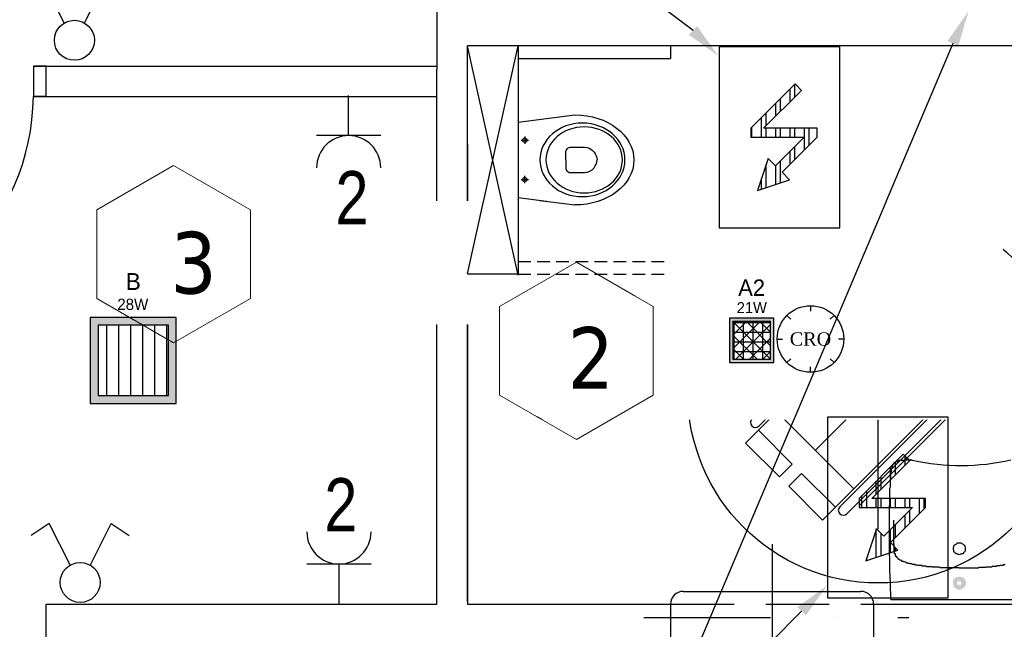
# Model space of a CAD drawing. Header units: millimetres. Extents: x 76855 to 99678, y -15103 to -11972.
# Tile 5 of 28: x 77625 to 78013, y -13855 to -13614. Entities that reach past the tile are written whole.
import ezdxf
from ezdxf.enums import TextEntityAlignment as Align

# ---------------------------------------------------------------- set-up
doc = ezdxf.new("R2010")
doc.units = ezdxf.units.MM
doc.header["$LTSCALE"] = 100
doc.header["$MEASUREMENT"] = 0
for name, pattern in [('DASHDOT', [1, 0.5, -0.25, 0, -0.25]), ('DASHED', [0.75, 0.5, -0.25]), ('DASHED2', [0.375, 0.25, -0.125])]:
    doc.linetypes.add(name, pattern=pattern)
for name, color, linetype in [('! niepełnosprawni', 4, 'Continuous'), ('! stelaże geberity', 1, 'Continuous'), ('! wyposażenie', 4, 'Continuous'), ('! zadaszenie nad aula', 1, 'Continuous'), ('#KIE_Czujka ruchu i obecności', 36, 'Continuous'), ('#KIE_PZ urządzenia', 172, 'Continuous'), ('#KIE_Łącznik IP20', 36, 'Continuous'), ('biały montaż', 1, 'Continuous'), ('E_OPRAWY_LUXIONA', 232, 'Continuous'), ('LL_PODSTAWOWE', 1, 'Continuous'), ('otwór', 1, 'Continuous'), ('Warstwa1', 1, 'Continuous'), ('Warstwa4', 4, 'Continuous'), ('WENTYLACJAPRZER', 1, 'DASHED')]:
    doc.layers.add(name, color=color, linetype=linetype)
doc.layers.add('!OPSY', color=142, linetype='Continuous', lineweight=18)
doc.layers.add('inst_elektryczne', color=232, linetype='Continuous', lineweight=30)
doc.layers.add('#KIE_Opisy techniczne', color=7, linetype='Continuous', true_color=0x3f6732)
doc.styles.add('ARIAL', font='times.ttf', dxfattribs={"width": 0.8, "oblique": 15, "height": 0.2})
doc.styles.add('CDMSTYLE', font='CDMSIMPL', dxfattribs={"width": 0.8, "bigfont": 'CDMBIGPL'})
doc.styles.add('styl4', font='TIMES.TTF', dxfattribs={"height": 100})
pattern_1 = [(90, (0, 0), (-4.7625, 9e-16), []), (90, (1.5875, 1.5875), (-4.7625, 9e-16), [])]

# ---------------------------------------------------------------- blocks, each defined once
blk = doc.blocks.new('ertrTR')
at = {"layer": 'WENTYLACJAPRZER', "linetype": 'ByBlock'}
for p, q in [((9572.41, -1233.63), (9572.41, -1122.06)), ((9548.68, -1162.44), (9571.51, -1139.62)), ((9549.51, -1163.27), (9576.39, -1136.4)), ((9549.51, -1163.27), (9576.39, -1136.4)), ((9579.22, -1139.22), (9552.34, -1166.1)), ((9579.22, -1139.22), (9552.34, -1166.1)), ((9547.64, -1202.62), (9599.74, -1150.52)), ((9566.25, -1158.6), (9572.4, -1152.45)), ((9567.22, -1159.04), (9573.11, -1153.15)), ((9572.4, -1152.45), (9573.11, -1153.15)), ((9562.72, -1157.22), (9520.2, -1199.74)), ((9549.51, -1163.27), (9522.64, -1190.15)), ((9549.51, -1163.27), (9522.64, -1190.15)), ((9548.68, -1162.44), (9525.86, -1185.27)), ((9525.46, -1192.98), (9552.34, -1166.1)), ((9525.46, -1192.98), (9552.34, -1166.1)), ((9611.04, -1171.04), (9584.16, -1197.92)), ((9611.04, -1171.04), (9584.16, -1197.92)), ((9586.99, -1200.75), (9613.87, -1173.87)), ((9586.99, -1200.75), (9613.87, -1173.87)), ((9510.34, -1177.85), (9637.04, -1177.85)), ((9587.82, -1201.58), (9610.64, -1178.75)), ((9591.22, -1183.04), (9597.11, -1177.15)), ((9591.66, -1184.01), (9597.81, -1177.86)), ((9597.81, -1177.86), (9597.11, -1177.15)), ((9562.8, -1217.78), (9532.48, -1187.46)), ((9562.8, -1217.78), (9593.05, -1187.53)), ((9525.24, -1194.7), (9538.54, -1208)), ((9557.28, -1224.8), (9584.16, -1197.92)), ((9557.28, -1224.8), (9584.16, -1197.92)), ((9557.28, -1224.8), (9584.16, -1197.92)), ((9557.28, -1224.8), (9584.16, -1197.92)), ((9557.28, -1224.8), (9584.16, -1197.92)), ((9557.28, -1224.8), (9584.16, -1197.92)), ((9520.2, -1199.74), (9533.49, -1213.04)), ((9586.99, -1200.75), (9560.11, -1227.63)), ((9586.99, -1200.75), (9560.11, -1227.63)), ((9587.82, -1201.58), (9564.99, -1224.4)), ((9533.49, -1213.04), (9538.54, -1208)), ((9537.22, -1216.77), (9542.26, -1211.72)), ((9555.56, -1225.02), (9542.26, -1211.72)), ((9550.52, -1230.06), (9537.22, -1216.77)), ((9562.8, -1217.78), (9550.52, -1230.06))]:
    blk.add_line(p, q, dxfattribs=at)
blk.add_circle((9572.41, -1179.87), 75, dxfattribs=at)
for centre, radius, start, end in [((9577.8, -1137.81), 2, 315.1652, 134.8348), ((9546.3, -1203.99), 47.57, 18.2335, 71.8119), ((9546.3, -1203.99), 49.57, 19.3938, 70.6493), ((9612.45, -1172.46), 2, 315.1652, 134.8348), ((9524.05, -1191.56), 2, 135.1652, 314.8348), ((9558.7, -1226.21), 2, 135.1652, 314.8348)]:
    blk.add_arc(centre, radius, start, end, dxfattribs=at)
blk = doc.blocks.new('*U299')
at = {"layer": '#KIE_PZ urządzenia'}
h = blk.add_hatch(dxfattribs=at)
h.set_pattern_fill('ANSI32', color=256, scale=0.5, angle=45)
h.set_pattern_definition(pattern_1)
h.paths.add_polyline_path([(114.65, -3473.31), (132.4, -3473.31), (122.89, -3482.82), (120.39, -3480.32), (116.85, -3490.99), (127.52, -3487.44), (125.02, -3484.94), (136.65, -3473.31), (136.65, -3470.31), (118.89, -3470.31), (131.45, -3457.76), (129.32, -3455.64), (114.65, -3470.31)])
for points in [[(144.15, -3443.31), (104.15, -3443.31), (104.15, -3503.31), (144.15, -3503.31)], [(114.65, -3473.31), (132.4, -3473.31), (122.89, -3482.82), (120.39, -3480.32), (116.85, -3490.99), (127.52, -3487.44), (125.02, -3484.94), (136.65, -3473.31), (136.65, -3470.31), (118.89, -3470.31), (131.45, -3457.76), (129.32, -3455.64), (114.65, -3470.31)]]:
    blk.add_lwpolyline(points, close=True, dxfattribs=at)
blk = doc.blocks.new('*U306')
at = {"layer": '#KIE_PZ urządzenia'}
h = blk.add_hatch(dxfattribs=at)
h.set_pattern_fill('ANSI32', color=256, scale=0.5, angle=45)
h.set_pattern_definition(pattern_1)
h.paths.add_polyline_path([(114.65, -3473.31), (132.4, -3473.31), (122.89, -3482.82), (120.39, -3480.32), (116.85, -3490.99), (127.52, -3487.44), (125.02, -3484.94), (136.65, -3473.31), (136.65, -3470.31), (118.89, -3470.31), (131.45, -3457.76), (129.32, -3455.64), (114.65, -3470.31)])
for points in [[(144.15, -3443.31), (104.15, -3443.31), (104.15, -3503.31), (144.15, -3503.31)], [(114.65, -3473.31), (132.4, -3473.31), (122.89, -3482.82), (120.39, -3480.32), (116.85, -3490.99), (127.52, -3487.44), (125.02, -3484.94), (136.65, -3473.31), (136.65, -3470.31), (118.89, -3470.31), (131.45, -3457.76), (129.32, -3455.64), (114.65, -3470.31)]]:
    blk.add_lwpolyline(points, close=True, dxfattribs=at)
blk = doc.blocks.new('SQ160_2')
h = blk.add_hatch(color=256)
h.dxf.hatch_style = 1
h.paths.add_polyline_path([(-8.1, -8.1), (-8.1, 8.1), (8.1, 8.1), (8.1, -8.1)])
h.paths.add_polyline_path([(-6.9, -6.9), (-6.9, 6.9), (6.9, 6.9), (6.9, -6.9)], flags=16)
h = blk.add_hatch()
h.set_pattern_fill('NET', color=256, scale=28)
h.paths.add_polyline_path([(-6.9, -6.9), (-6.9, 6.9), (6.9, 6.9), (6.9, -6.9)])
h = blk.add_hatch()
h.set_pattern_fill('NET', color=256, scale=28, angle=45)
h.paths.add_polyline_path([(-6.9, -6.9), (-6.9, 6.9), (6.9, 6.9), (6.9, -6.9)])
for points in [[(-8.1, -8.1), (8.1, -8.1), (8.1, 8.1), (-8.1, 8.1)], [(-6.9, -6.9), (6.9, -6.9), (6.9, 6.9), (-6.9, 6.9)]]:
    blk.add_lwpolyline(points, close=True)
for tag, height, p in [('SYMBOL', 6, (-0.03, 14.47)), ('MOC', 4, (0.04, 8.79))]:
    blk.add_attdef(tag, text='', height=height).set_placement(p, align=Align.BOTTOM_CENTER)
blk = doc.blocks.new('Czyjka ruchu korytarz')
at = {"layer": '#KIE_Czujka ruchu i obecności'}
for points in [[(1472.15, -1105.31), (1472.15, -1107.31)], [(1463.31, -1108.97), (1464.72, -1110.38)], [(1480.99, -1108.97), (1479.57, -1110.38)], [(1459.65, -1117.81), (1461.65, -1117.81)], [(1484.65, -1117.81), (1482.65, -1117.81)], [(1463.31, -1126.65), (1464.72, -1125.23)], [(1480.99, -1126.65), (1479.57, -1125.23)], [(1472.15, -1130.31), (1472.15, -1128.31)]]:
    blk.add_lwpolyline(points, dxfattribs=at)
blk.add_circle((1472.15, -1117.81), 12.5, dxfattribs=at)
at = {"layer": '#KIE_Czujka ruchu i obecności', "style": 'ARIAL', "flags": 12}
for tag, height, p in [('A1', 15, (1501.42, -1117.81)), ('CR', 5, (1472.15, -1117.81))]:
    blk.add_attdef(tag, text='', height=height, dxfattribs=at).set_placement(p, align=Align.MIDDLE)
blk = doc.blocks.new('Łącznik świecz. IP20')
at = {"layer": '#KIE_Łącznik IP20'}
for points in [[(1467.07, -311.55), (1456.6, -290.87), (1447.62, -296.86)], [(1477.23, -311.55), (1487.69, -290.87), (1496.68, -296.86)]]:
    blk.add_lwpolyline(points, dxfattribs=at)
blk.add_circle((1472.15, -320.34), 10, dxfattribs=at)
at = {"layer": '#KIE_Łącznik IP20', "style": 'ARIAL', "flags": 12}
for tag, p in [('A2', (1448.5, -311.02)), ('A1', (1498.92, -311.02))]:
    blk.add_attdef(tag, text='', height=15, dxfattribs=at).set_placement(p, align=Align.MIDDLE)
blk = doc.blocks.new('SQ300_1')
h = blk.add_hatch(color=256)
h.dxf.hatch_style = 1
h.paths.add_polyline_path([(-15.25, -15.25), (-15.25, 15.25), (15.25, 15.25), (15.25, -15.25)])
h.paths.add_polyline_path([(-12.5, -12.5), (-12.5, 12.5), (12.5, 12.5), (12.5, -12.5)], flags=16)
h = blk.add_hatch()
h.set_pattern_fill('ANSI31', color=256, scale=34, angle=45)
h.paths.add_polyline_path([(-12.5, -12.5), (-12.5, 12.5), (12.5, 12.5), (12.5, -12.5)])
for points in [[(-15.25, -15.25), (15.25, -15.25), (15.25, 15.25), (-15.25, 15.25)], [(-12.5, -12.5), (12.5, -12.5), (12.5, 12.5), (-12.5, 12.5)]]:
    blk.add_lwpolyline(points, close=True)
for tag, height, p in [('SYMBOL', 6, (0, 23.18)), ('MOC', 4, (-0.18, 16.69))]:
    blk.add_attdef(tag, text='', height=height).set_placement(p, align=Align.BOTTOM_CENTER)
blk = doc.blocks.new('A$C6FDD50CF')
at = {"layer": 'inst_elektryczne', "color": 232}
for p, q in [((-7.5, 9.41), (7.5, 9.41)), ((0, 9.41), (0, 0))]:
    blk.add_line(p, q, dxfattribs=at)
blk.add_arc((0, 16.91), 7.5, 180, 0, dxfattribs=at)

msp = doc.modelspace()

# ---------------------------------------------------------------- hatches: boundary and pattern name
at = {"layer": '! wyposażenie'}
msp.add_hatch(color=256, dxfattribs=at).paths.add_polyline_path([(77995.459, -13833.865), (77996.782, -13834.196), (77997.775, -13835.023), (77998.271, -13836.512), (77997.775, -13837.836), (77996.782, -13838.663), (77995.459, -13839.159), (77994.135, -13838.663), (77993.142, -13837.836), (77992.977, -13836.512), (77993.142, -13835.023), (77994.135, -13834.196), (77995.459, -13833.865), (77995.459, -13835.685), (77994.797, -13835.85), (77994.631, -13836.512), (77994.797, -13837.008), (77995.459, -13837.339), (77996.12, -13837.008), (77996.286, -13836.512), (77996.12, -13835.85), (77995.459, -13835.685)])

# ---------------------------------------------------------------- linework, layer by layer
for p, q in [((77968.823, -13791.347), (77968.823, -13791.181)), ((77968.823, -13791.181), (77968.823, -13791.181)), ((77968.823, -13791.181), (77968.988, -13791.181)), ((77968.823, -13791.512), (77968.823, -13791.347)), ((77968.823, -13791.347), (77968.823, -13791.347)), ((77968.823, -13791.347), (77968.823, -13791.347)), ((77968.988, -13790.85), (77968.988, -13790.519)), ((77968.988, -13790.519), (77968.988, -13790.519)), ((77968.988, -13790.519), (77968.988, -13790.519)), ((77968.988, -13790.519), (77969.153, -13790.519)), ((77968.988, -13791.016), (77968.988, -13790.85)), ((77968.988, -13790.85), (77968.988, -13790.85)), ((77968.988, -13790.85), (77968.988, -13790.85)), ((77968.988, -13790.85), (77968.988, -13790.85)), ((77968.988, -13791.181), (77968.988, -13791.016)), ((77968.988, -13791.016), (77968.988, -13791.016)), ((77968.988, -13791.016), (77968.988, -13791.016)), ((77968.988, -13791.016), (77968.988, -13791.016)), ((77968.988, -13791.181), (77968.988, -13791.181)), ((77969.153, -13790.189), (77969.153, -13790.023)), ((77969.153, -13790.023), (77969.484, -13790.023)), ((77969.153, -13790.354), (77969.153, -13790.189)), ((77969.153, -13790.189), (77969.153, -13790.189)), ((77969.153, -13790.189), (77969.153, -13790.189)), ((77969.153, -13790.189), (77969.153, -13790.189)), ((77969.153, -13790.519), (77969.153, -13790.354)), ((77969.153, -13790.354), (77969.153, -13790.354)), ((77969.153, -13790.354), (77969.153, -13790.354)), ((77969.153, -13790.354), (77969.153, -13790.354)), ((77969.319, -13789.692), (77969.484, -13789.527)), ((77969.319, -13790.023), (77969.484, -13789.692)), ((77969.484, -13789.692), (77969.319, -13789.692)), ((77969.319, -13789.692), (77969.319, -13789.692)), ((77969.319, -13789.692), (77969.319, -13789.692)), ((77969.484, -13790.023), (77969.319, -13790.023)), ((77969.319, -13790.023), (77969.319, -13790.023)), ((77969.484, -13789.527), (77969.65, -13789.527)), ((77969.65, -13789.527), (77969.65, -13789.361)), ((77969.65, -13789.361), (77969.65, -13789.361)), ((77969.65, -13789.361), (77969.65, -13789.361)), ((77969.65, -13789.361), (77969.815, -13789.361)), ((77969.65, -13789.527), (77969.65, -13789.527)), ((77969.65, -13789.527), (77969.65, -13789.527)), ((77969.65, -13789.527), (77969.65, -13789.527)), ((77969.815, -13789.361), (77969.815, -13789.03)), ((77969.815, -13789.03), (77969.815, -13789.03)), ((77969.815, -13789.03), (77969.815, -13789.03)), ((77969.815, -13789.03), (77969.815, -13789.03)), ((77969.815, -13789.03), (77969.815, -13789.03)), ((77969.815, -13789.03), (77969.815, -13789.03)), ((77969.815, -13789.03), (77969.981, -13789.03)), ((77969.815, -13789.361), (77969.815, -13789.361)), ((77969.815, -13789.361), (77969.815, -13789.361)), ((77969.815, -13789.361), (77969.815, -13789.361)), ((77969.815, -13789.361), (77969.815, -13789.361)), ((77969.981, -13789.03), (77969.981, -13788.865)), ((77969.981, -13788.865), (77969.981, -13788.865)), ((77969.981, -13788.865), (77969.981, -13788.865)), ((77969.981, -13788.865), (77969.981, -13788.865)), ((77969.981, -13788.865), (77969.981, -13788.865)), ((77969.981, -13788.865), (77969.981, -13788.865)), ((77969.981, -13788.865), (77969.981, -13788.865)), ((77969.981, -13788.865), (77970.312, -13788.865)), ((77969.981, -13789.03), (77969.981, -13789.03)), ((77969.981, -13789.03), (77969.981, -13789.03)), ((77969.981, -13789.03), (77969.981, -13789.03)), ((77970.312, -13788.865), (77970.312, -13788.7)), ((77970.312, -13788.7), (77970.312, -13788.7)), ((77970.312, -13788.7), (77970.312, -13788.7)), ((77970.312, -13788.7), (77970.312, -13788.7)), ((77970.312, -13788.7), (77970.477, -13788.7)), ((77970.312, -13788.865), (77970.312, -13788.865)), ((77970.312, -13788.865), (77970.312, -13788.865)), ((77970.312, -13788.865), (77970.312, -13788.865)), ((77970.312, -13788.865), (77970.312, -13788.865)), ((77970.477, -13788.7), (77970.642, -13788.534)), ((77970.477, -13788.7), (77970.477, -13788.7)), ((77970.477, -13788.7), (77970.477, -13788.7)), ((77970.477, -13788.7), (77970.477, -13788.7)), ((77970.477, -13788.7), (77970.477, -13788.7)), ((77970.477, -13788.7), (77970.477, -13788.7)), ((77970.477, -13788.7), (77970.477, -13788.7)), ((77970.477, -13788.7), (77970.477, -13788.7)), ((77970.477, -13788.7), (77970.477, -13788.7)), ((77970.642, -13788.534), (77970.642, -13788.534)), ((77970.642, -13788.534), (77970.642, -13788.534)), ((77970.642, -13788.534), (77970.642, -13788.534)), ((77970.642, -13788.534), (77970.642, -13788.534)), ((77970.642, -13788.534), (77970.642, -13788.534)), ((77970.642, -13788.534), (77970.642, -13788.534)), ((77970.642, -13788.534), (77970.642, -13788.534)), ((77970.642, -13788.534), (77970.642, -13788.534)), ((77970.642, -13788.534), (77970.973, -13788.534)), ((77970.973, -13788.534), (77970.808, -13788.534)), ((77970.808, -13788.534), (77970.808, -13788.534)), ((77970.808, -13788.534), (77970.808, -13788.534)), ((77970.808, -13788.534), (77970.808, -13788.534)), ((77970.808, -13788.534), (77970.808, -13788.534)), ((77970.808, -13788.534), (77970.808, -13788.534)), ((77970.808, -13788.534), (77970.808, -13788.534)), ((77970.808, -13788.534), (77971.139, -13788.534)), ((77971.139, -13788.534), (77971.139, -13788.203)), ((77971.139, -13788.203), (77971.139, -13788.203)), ((77971.139, -13788.203), (77971.139, -13788.203)), ((77971.139, -13788.203), (77971.139, -13788.203)), ((77971.139, -13788.203), (77971.139, -13788.203)), ((77971.139, -13788.203), (77971.304, -13788.203)), ((77971.304, -13788.203), (77971.304, -13788.203)), ((77971.304, -13788.203), (77971.304, -13788.203)), ((77971.304, -13788.203), (77971.304, -13788.203)), ((77971.304, -13788.203), (77971.47, -13788.203)), ((77971.47, -13788.203), (77971.47, -13788.203)), ((77971.47, -13788.203), (77971.47, -13788.203)), ((77971.47, -13788.203), (77971.47, -13788.203)), ((77971.47, -13788.203), (77971.8, -13788.203)), ((77971.8, -13788.203), (77971.966, -13788.038)), ((77971.8, -13788.203), (77971.8, -13788.203)), ((77971.8, -13788.203), (77971.8, -13788.203)), ((77971.966, -13788.038), (77971.966, -13788.038)), ((77971.966, -13788.038), (77971.966, -13788.038)), ((77971.966, -13788.038), (77971.966, -13788.038)), ((77971.966, -13788.038), (77972.131, -13788.038)), ((77972.131, -13788.038), (77972.131, -13788.038)), ((77972.131, -13788.038), (77972.131, -13788.038)), ((77972.131, -13788.038), (77972.131, -13788.038)), ((77972.131, -13788.038), (77972.297, -13788.038)), ((77972.297, -13788.038), (77972.297, -13788.038)), ((77972.297, -13788.038), (77972.297, -13788.038)), ((77972.297, -13788.038), (77972.297, -13788.038)), ((77972.297, -13788.038), (77972.628, -13788.038)), ((77972.628, -13788.038), (77972.628, -13788.038)), ((77972.628, -13788.038), (77972.628, -13788.038)), ((77972.628, -13788.038), (77972.793, -13788.038)), ((77972.793, -13788.038), (77972.793, -13788.038)), ((77972.793, -13788.038), (77972.959, -13788.038)), ((77972.959, -13788.038), (77972.959, -13788.038)), ((77972.959, -13788.038), (77973.289, -13788.038)), ((77973.289, -13788.038), (77973.289, -13788.038)), ((77973.289, -13788.038), (77973.455, -13788.038)), ((77973.455, -13788.038), (77973.455, -13788.038)), ((77973.455, -13788.038), (77973.62, -13788.038)), ((77973.62, -13788.038), (77973.62, -13788.038)), ((77973.62, -13788.038), (77973.786, -13788.038)), ((77973.786, -13788.038), (77974.117, -13788.038)), ((77974.117, -13788.038), (77974.282, -13787.872)), ((77974.117, -13788.038), (77974.117, -13788.038)), ((77974.282, -13787.872), (77974.282, -13787.872)), ((77974.282, -13787.872), (77974.448, -13787.872)), ((77974.448, -13787.872), (77974.448, -13787.872)), ((77974.448, -13787.872), (77974.778, -13787.872)), ((77974.778, -13787.872), (77974.613, -13787.872)), ((77974.613, -13787.872), (77974.944, -13787.872)), ((77974.944, -13787.872), (77974.944, -13787.872)), ((77974.944, -13787.872), (77975.109, -13787.872)), ((77975.109, -13787.872), (77975.109, -13787.872)), ((77975.109, -13787.872), (77975.275, -13787.872)), ((77975.275, -13787.872), (77975.275, -13787.872)), ((77975.275, -13787.872), (77975.606, -13787.872)), ((77975.606, -13787.872), (77975.606, -13787.872)), ((77975.606, -13787.872), (77975.771, -13787.872)), ((77975.771, -13787.872), (77975.937, -13787.872)), ((77975.937, -13787.872), (77975.937, -13787.872)), ((77975.937, -13787.872), (77976.267, -13787.872)), ((77976.267, -13787.872), (77976.102, -13787.872)), ((77976.102, -13787.872), (77976.433, -13787.872)), ((77976.433, -13787.872), (77976.598, -13787.872)), ((77976.598, -13787.872), (77976.764, -13788.038)), ((77976.764, -13788.038), (77977.095, -13788.038)), ((77968.326, -13795.317), (77968.492, -13794.821)), ((77968.326, -13795.483), (77968.326, -13795.317)), ((77968.326, -13795.317), (77968.326, -13795.317)), ((77968.492, -13792.67), (77968.492, -13792.505)), ((77968.492, -13792.505), (77968.823, -13792.505)), ((77968.492, -13792.836), (77968.492, -13792.67)), ((77968.492, -13792.67), (77968.492, -13792.67)), ((77968.492, -13792.67), (77968.492, -13792.67)), ((77968.492, -13793.001), (77968.492, -13792.836)), ((77968.492, -13793.167), (77968.492, -13793.001)), ((77968.492, -13793.332), (77968.492, -13793.167)), ((77968.492, -13793.167), (77968.492, -13793.167)), ((77968.492, -13793.497), (77968.492, -13793.332)), ((77968.492, -13793.332), (77968.492, -13793.332)), ((77968.492, -13793.332), (77968.492, -13793.332)), ((77968.492, -13793.828), (77968.492, -13793.497)), ((77968.492, -13793.497), (77968.492, -13793.497)), ((77968.492, -13793.994), (77968.492, -13793.828)), ((77968.492, -13794.159), (77968.492, -13793.994)), ((77968.492, -13794.325), (77968.492, -13794.159)), ((77968.492, -13794.159), (77968.492, -13794.159)), ((77968.492, -13794.821), (77968.492, -13794.325)), ((77968.823, -13791.678), (77968.823, -13791.512)), ((77968.823, -13791.843), (77968.823, -13791.678)), ((77968.823, -13791.678), (77968.823, -13791.678)), ((77968.823, -13791.678), (77968.823, -13791.678)), ((77968.823, -13792.008), (77968.823, -13791.843)), ((77968.823, -13791.843), (77968.823, -13791.843)), ((77968.823, -13791.843), (77968.823, -13791.843)), ((77968.823, -13792.339), (77968.823, -13792.008)), ((77968.823, -13792.008), (77968.823, -13792.008)), ((77968.823, -13792.505), (77968.823, -13792.339)), ((77968.823, -13792.339), (77968.823, -13792.339)), ((77968.823, -13792.339), (77968.823, -13792.339)), ((77968.161, -13799.122), (77968.326, -13798.626)), ((77968.161, -13799.288), (77968.161, -13799.122)), ((77968.326, -13795.648), (77968.326, -13795.483)), ((77968.326, -13795.814), (77968.326, -13795.648)), ((77968.326, -13796.31), (77968.326, -13795.814)), ((77968.326, -13796.475), (77968.326, -13796.31)), ((77968.326, -13796.972), (77968.326, -13796.475)), ((77968.326, -13797.137), (77968.326, -13796.972)), ((77968.326, -13797.633), (77968.326, -13797.137)), ((77968.326, -13797.964), (77968.326, -13797.633)), ((77968.326, -13798.295), (77968.326, -13797.964)), ((77968.326, -13798.626), (77968.326, -13798.295)), ((77968.161, -13799.619), (77968.161, -13799.288)), ((77968.161, -13800.115), (77968.161, -13799.619)), ((77968.161, -13800.28), (77968.161, -13800.115)), ((77968.161, -13800.777), (77968.161, -13800.28)), ((77968.161, -13801.108), (77968.161, -13800.777)), ((77968.161, -13801.439), (77968.161, -13801.108)), ((77968.161, -13801.769), (77968.161, -13801.439)), ((77968.161, -13802.266), (77968.161, -13801.769)), ((77968.161, -13802.431), (77968.161, -13802.266)), ((77968.161, -13802.928), (77968.161, -13802.431)), ((77968.161, -13803.093), (77968.161, -13802.928)), ((77968.161, -13803.589), (77968.161, -13803.093)), ((77967.995, -13806.071), (77968.161, -13805.575)), ((77967.995, -13806.236), (77967.995, -13806.071)), ((77967.995, -13806.733), (77967.995, -13806.236)), ((77967.995, -13807.064), (77967.995, -13806.733)), ((77968.161, -13803.92), (77968.161, -13803.589)), ((77968.161, -13804.086), (77968.161, -13803.92)), ((77968.161, -13804.582), (77968.161, -13804.086)), ((77968.161, -13804.913), (77968.161, -13804.582)), ((77968.161, -13805.244), (77968.161, -13804.913)), ((77968.161, -13805.575), (77968.161, -13805.244)), ((77967.995, -13807.394), (77967.995, -13807.064)), ((77967.995, -13807.725), (77967.995, -13807.394)), ((77967.995, -13808.222), (77967.995, -13807.725)), ((77967.995, -13808.387), (77967.995, -13808.222)), ((77967.995, -13808.883), (77967.995, -13808.387)), ((77967.995, -13809.214), (77967.995, -13808.883)), ((77967.995, -13809.38), (77967.995, -13809.214)), ((77967.995, -13809.876), (77967.995, -13809.38)), ((77967.995, -13810.042), (77967.995, -13809.876)), ((77967.995, -13810.538), (77967.995, -13810.042)), ((77967.995, -13810.869), (77967.995, -13810.538)), ((77967.995, -13811.2), (77967.995, -13810.869)), ((77967.995, -13811.53), (77967.995, -13811.2)), ((77967.995, -13812.027), (77967.995, -13811.53)), ((77967.995, -13812.192), (77967.995, -13812.027)), ((77967.995, -13812.689), (77967.995, -13812.192)), ((77967.995, -13813.019), (77967.995, -13812.689)), ((77967.995, -13813.185), (77967.995, -13813.019)), ((77967.995, -13813.681), (77967.995, -13813.185)), ((77967.995, -13814.178), (77967.995, -13813.681))]:
    msp.add_line(p, q, dxfattribs=at)
for points in [[(77968.492, -13842.964), (77968.326, -13836.347), (77968.161, -13831.383), (77968.161, -13827.413), (77967.995, -13824.269), (77967.995, -13821.457), (77967.995, -13819.141), (77967.995, -13816.99), (77967.995, -13815.005), (77967.995, -13814.178)], [(77995.459, -13830.391), (77995.293, -13830.391), (77994.797, -13830.391), (77994.631, -13830.391), (77994.135, -13830.391), (77993.97, -13830.391), (77993.473, -13830.391), (77993.308, -13830.391), (77992.977, -13830.391), (77992.646, -13830.391), (77992.315, -13830.391), (77992.15, -13830.391), (77991.653, -13830.391), (77991.488, -13830.391), (77990.992, -13830.391), (77990.826, -13830.391), (77990.33, -13830.391), (77990.164, -13830.391), (77989.668, -13830.391), (77989.503, -13830.391), (77989.337, -13830.391), (77988.841, -13830.391), (77988.675, -13830.391), (77988.179, -13830.391), (77988.014, -13830.391), (77987.683, -13830.225), (77987.352, -13830.225), (77987.021, -13830.225), (77986.856, -13830.225), (77986.359, -13830.225), (77986.194, -13830.225), (77985.698, -13830.225), (77985.532, -13830.225), (77985.036, -13830.225), (77984.87, -13830.06), (77984.374, -13830.06), (77984.209, -13830.06), (77983.878, -13830.06), (77983.547, -13830.06), (77983.216, -13830.06), (77982.885, -13830.06), (77982.72, -13830.06), (77982.389, -13829.729), (77982.058, -13829.729), (77981.727, -13829.729), (77981.562, -13829.729), (77981.065, -13829.729), (77980.9, -13829.729), (77980.9, -13829.564), (77980.569, -13829.564), (77980.403, -13829.564), (77980.403, -13829.564), (77980.238, -13829.564), (77980.073, -13829.564), (77979.742, -13829.564), (77979.742, -13829.564), (77979.576, -13829.564), (77979.411, -13829.564), (77979.08, -13829.398), (77979.08, -13829.398), (77978.914, -13829.398), (77978.749, -13829.398), (77978.584, -13829.398), (77978.584, -13829.398), (77978.253, -13829.398), (77978.087, -13829.398), (77978.087, -13829.067), (77977.922, -13829.067), (77977.591, -13829.067), (77977.425, -13829.067), (77977.425, -13829.067), (77977.26, -13829.067), (77977.095, -13829.067), (77976.764, -13828.902), (77976.764, -13828.902), (77976.598, -13828.902), (77976.433, -13828.902), (77976.433, -13828.902), (77976.267, -13828.902), (77975.937, -13828.736), (77975.771, -13828.736), (77975.771, -13828.736), (77975.606, -13828.736), (77975.275, -13828.736), (77975.275, -13828.571), (77975.109, -13828.571), (77974.944, -13828.571), (77974.778, -13828.571), (77974.613, -13828.405), (77974.448, -13828.24), (77974.282, -13828.24), (77974.282, -13828.24), (77974.117, -13828.24), (77973.786, -13828.075), (77973.786, -13828.075), (77973.62, -13828.075), (77973.62, -13828.075), (77973.455, -13828.075), (77973.455, -13828.075), (77973.455, -13827.909), (77973.289, -13827.909), (77973.289, -13827.909), (77973.289, -13827.909), (77972.959, -13827.909), (77972.959, -13827.909), (77972.959, -13827.909), (77972.793, -13827.909), (77972.793, -13827.578), (77972.793, -13827.578), (77972.628, -13827.578), (77972.628, -13827.578), (77972.628, -13827.578), (77972.297, -13827.578), (77972.297, -13827.413), (77972.297, -13827.413), (77972.131, -13827.413), (77972.131, -13827.413), (77972.131, -13827.413), (77971.966, -13827.247), (77971.966, -13827.247), (77971.966, -13827.247), (77971.966, -13827.247), (77971.8, -13827.247), (77971.8, -13827.082), (77971.8, -13827.082), (77971.47, -13827.082), (77971.47, -13827.082), (77971.47, -13827.082), (77971.47, -13827.082), (77971.47, -13827.082), (77971.47, -13827.082), (77971.47, -13826.751), (77971.304, -13826.751), (77971.304, -13826.751), (77971.304, -13826.751), (77971.304, -13826.751), (77971.304, -13826.751), (77971.304, -13826.751), (77971.304, -13826.751), (77971.139, -13826.586), (77971.139, -13826.586), (77971.139, -13826.586), (77971.139, -13826.586), (77971.139, -13826.586), (77971.139, -13826.586), (77971.139, -13826.586), (77971.139, -13826.586), (77970.973, -13826.42), (77970.808, -13826.42), (77970.808, -13826.42), (77970.808, -13826.42), (77970.808, -13826.42), (77970.808, -13826.42), (77970.808, -13826.42), (77970.973, -13826.089), (77970.808, -13826.089), (77970.642, -13826.089), (77970.642, -13826.089), (77970.642, -13826.089), (77970.642, -13826.089), (77970.642, -13825.924), (77970.642, -13825.924), (77970.642, -13825.924), (77970.642, -13825.924), (77970.642, -13825.924), (77970.642, -13825.924), (77970.477, -13825.924), (77970.477, -13825.758), (77970.477, -13825.758), (77970.477, -13825.758), (77970.477, -13825.758), (77970.477, -13825.758), (77970.477, -13825.758), (77970.477, -13825.593), (77970.477, -13825.593), (77970.312, -13825.593), (77970.312, -13825.262), (77970.312, -13825.262), (77970.312, -13825.262), (77970.312, -13825.097), (77970.312, -13825.097), (77970.312, -13824.931), (77969.981, -13824.931), (77969.981, -13824.931), (77969.981, -13824.766), (77969.981, -13824.6), (77969.981, -13824.6), (77969.981, -13824.435), (77969.981, -13824.435), (77969.981, -13824.435), (77969.981, -13824.269), (77969.981, -13824.269), (77969.815, -13824.269), (77969.815, -13824.104), (77969.815, -13824.104), (77969.815, -13823.773), (77969.815, -13823.773), (77969.815, -13823.773), (77969.815, -13823.608), (77969.815, -13823.608), (77969.815, -13823.608), (77969.815, -13823.442), (77969.815, -13823.442), (77969.815, -13823.442), (77969.815, -13823.277), (77969.815, -13823.111), (77969.815, -13822.946), (77969.815, -13822.946), (77969.815, -13822.946), (77969.815, -13822.78), (77969.815, -13822.615), (77969.815, -13822.284), (77969.815, -13822.284), (77969.815, -13822.119), (77969.815, -13821.953), (77969.815, -13821.457), (77969.815, -13821.292), (77969.65, -13820.795), (77969.65, -13820.63), (77969.65, -13820.299), (77969.65, -13819.968), (77969.65, -13819.637), (77969.65, -13819.472), (77969.65, -13818.81), (77969.65, -13818.148), (77969.65, -13817.486), (77969.65, -13816.825), (77969.65, -13816.163), (77969.65, -13815.501), (77969.65, -13815.005), (77969.65, -13814.343), (77969.65, -13813.681), (77969.65, -13813.019), (77969.65, -13812.358), (77969.65, -13811.696)], [(77995.459, -13825.262), (77994.962, -13825.097), (77994.797, -13825.097), (77994.466, -13824.931), (77994.135, -13824.931), (77993.804, -13824.435), (77993.473, -13824.269), (77993.308, -13824.104), (77993.308, -13823.608), (77993.142, -13823.277), (77993.142, -13822.946), (77993.142, -13822.615), (77993.308, -13822.119), (77993.308, -13821.953), (77993.473, -13821.457), (77993.804, -13821.292), (77994.135, -13821.126), (77994.466, -13820.795), (77994.797, -13820.63), (77994.962, -13820.63), (77995.459, -13820.63)], [(77995.459, -13820.63), (77995.955, -13820.63), (77996.286, -13820.63), (77996.451, -13820.795), (77996.948, -13821.126), (77997.113, -13821.292), (77997.444, -13821.457), (77997.609, -13821.953), (77997.775, -13822.119), (77997.775, -13822.615), (77997.775, -13822.946), (77997.775, -13823.277), (77997.775, -13823.608), (77997.609, -13824.104), (77997.444, -13824.269), (77997.113, -13824.435), (77996.948, -13824.931), (77996.451, -13824.931), (77996.286, -13825.097), (77995.955, -13825.097), (77995.459, -13825.262)], [(77995.459, -13830.391), (77995.955, -13830.391), (77996.12, -13830.391), (77996.451, -13830.391), (77996.782, -13830.391), (77997.113, -13830.391), (77997.444, -13830.391), (77997.775, -13830.391), (77997.94, -13830.391), (77998.437, -13830.391), (77998.602, -13830.391), (77998.767, -13830.391), (77999.264, -13830.391), (77999.429, -13830.391), (77999.925, -13830.391), (78000.091, -13830.391), (78000.587, -13830.391), (78000.753, -13830.391), (78001.249, -13830.391), (78001.414, -13830.391), (78001.745, -13830.391), (78002.076, -13830.391), (78002.407, -13830.391), (78002.738, -13830.391), (78003.069, -13830.391), (78003.234, -13830.225), (78003.731, -13830.225), (78003.896, -13830.225), (78004.392, -13830.225), (78004.558, -13830.225), (78005.054, -13830.225), (78005.22, -13830.225), (78005.55, -13830.225), (78005.881, -13830.225), (78006.047, -13830.06), (78006.543, -13830.06), (78006.709, -13830.06), (78007.039, -13830.06), (78007.37, -13830.06), (78007.701, -13830.06), (78008.032, -13830.06), (78008.363, -13830.06), (78008.528, -13829.729), (78009.025, -13829.729), (78009.19, -13829.729), (78009.687, -13829.729), (78009.852, -13829.729), (78010.017, -13829.729), (78010.348, -13829.564), (78010.348, -13829.564), (78010.514, -13829.564), (78010.679, -13829.564), (78010.845, -13829.564), (78010.845, -13829.564), (78011.175, -13829.564), (78011.341, -13829.564), (78011.341, -13829.564), (78011.506, -13829.564), (78011.837, -13829.398), (78012.003, -13829.398), (78012.003, -13829.398), (78012.168, -13829.398), (78012.334, -13829.398), (78012.664, -13829.398), (78012.664, -13829.398), (78012.83, -13829.398), (78012.995, -13829.067), (78013.326, -13829.067), (78013.161, -13829.067), (78013.492, -13829.067)], [(77968.492, -13842.964), (78022.425, -13842.964), (78022.425, -13842.964)]]:
    msp.add_lwpolyline(points, dxfattribs=at)
msp.add_lwpolyline([(77995.459, -13826.586), (77995.459, -13826.586)], close=True, dxfattribs=at)
msp.add_arc((77996.086, -13702.607), 87.517, 257.46659, 283.02312, dxfattribs=at)
at = {"layer": '! zadaszenie nad aula'}
for p in [(77881.753, -13624.724), (77821.752, -13629.72)]:
    msp.add_line(p, (77881.752, -13629.724), dxfattribs=at)
at = {"layer": '#KIE_Opisy techniczne', "lineweight": -2}
for points in [[(77890.622, -13618.75), (77741.502, -13506.813), (77741.502, -13506.813)], [(77933.37, -13847.557), (77872.25, -13909.182), (77872.25, -13909.182)]]:
    msp.add_lwpolyline(points, dxfattribs=at)
at = {"layer": '#KIE_Opisy techniczne'}
for points in [[(77990.856, -13622.784), (77999.13, -13611.174), (77995.069, -13624.84)], [(77892.284, -13617.097), (77900.539, -13628.721), (77888.96, -13620.403)], [(77931.706, -13845.907), (77943.273, -13837.573), (77935.034, -13849.207)]]:
    msp.add_solid(points, dxfattribs=at)
at = {"layer": 'biały montaż'}
for p, q in [((77821.749, -13654.856), (77844.103, -13651.971)), ((77822.892, -13661.951), (77825.799, -13661.952)), ((77824.346, -13660.498), (77824.345, -13663.405)), ((77822.884, -13677.469), (77825.791, -13677.47)), ((77824.336, -13678.923), (77824.338, -13676.016))]:
    msp.add_line(p, q, dxfattribs=at)
for points in [[(77840.532, -13669.719), (77840.533, -13666.787, -0.4723216), (77842.634, -13664.724), (77847.832, -13664.713, -0.2161096), (77851.615, -13666.674, -0.1700529), (77852.815, -13669.709, -0.0008836), (77852.814, -13669.726)], [(77840.532, -13669.719), (77840.53, -13672.652, 0.4723216), (77842.629, -13674.717), (77847.827, -13674.734, 0.2161096), (77851.612, -13672.777, 0.1700529), (77852.815, -13669.743, 0.0008836), (77852.814, -13669.726)]]:
    msp.add_lwpolyline(points, format="xyb", dxfattribs=at)
for centre in [(77824.346, -13661.952), (77824.337, -13677.469)]:
    msp.add_circle(centre, 0.853, dxfattribs=at)
at = {"layer": 'biały montaż', "extrusion": (0, 0, -1)}
msp.add_ellipse((77847.735, -13669.709), major_axis=(15.055, -0.008), ratio=0.8629901, dxfattribs=at)
at = {"layer": 'otwór', "color": 1}
for points in [[(77635.753, -13632.718), (77630.753, -13632.718), (77630.753, -13644.718), (77635.753, -13644.718)], [(77789.753, -13634.149), (77789.753, -13634.149)]]:
    msp.add_lwpolyline(points, close=True, dxfattribs=at)
msp.add_arc((77539.819, -13643.78), 90.939, 270.24486, 359.40885, dxfattribs=at)
at = {"layer": 'Warstwa1', "color": 2}
for p, q in [((77789.753, -13466.649), (77789.753, -13634.149)), ((77801.753, -13843.788), (77801.753, -13624.718)), ((78041.753, -13624.718), (77801.753, -13624.718)), ((77630.753, -13632.718), (77789.753, -13632.718)), ((77789.753, -13844.718), (77789.753, -13634.149)), ((77801.753, -13650.719), (77801.753, -13633.219)), ((77630.753, -13644.718), (77789.753, -13644.718)), ((77801.753, -13663.649), (77801.753, -13844.718)), ((77801.753, -13706.718), (77801.753, -13844.718)), ((77801.753, -13706.718), (77801.753, -13844.718)), ((77635.753, -13844.718), (77789.753, -13844.718)), ((77635.753, -13868.718), (77635.753, -13844.718)), ((77801.753, -13844.718), (77881.753, -13844.718)), ((77801.753, -13844.718), (77881.753, -13844.718)), ((77881.753, -13844.718), (77881.753, -13868.718)), ((77961.753, -13844.718), (77961.753, -13868.718)), ((77961.753, -13844.718), (78041.753, -13844.718))]:
    msp.add_line(p, q, dxfattribs=at)
at = {"layer": 'Warstwa1', "linetype": 'DASHED2'}
msp.add_line((77881.753, -13844.718), (77961.753, -13844.718), dxfattribs=at)
at = {"layer": 'Warstwa4', "linetype": 'ByBlock'}
msp.add_line((77886.753, -13839.718), (77956.753, -13839.718), dxfattribs=at)
at = {"layer": 'Warstwa4', "linetype": 'DASHDOT'}
msp.add_line((77871.161, -13849.973), (77975.669, -13849.973), dxfattribs=at)
at = {"layer": 'Warstwa4', "linetype": 'ByBlock'}
for centre, start, end in [((77886.753, -13844.718), 90, 180), ((77956.753, -13844.718), 0, 90)]:
    msp.add_arc(centre, 5, start, end, dxfattribs=at)
at = {"layer": 'WENTYLACJAPRZER', "linetype": 'ByBlock'}
for p, q in [((77630.753, -13632.718), (77635.753, -13632.718)), ((77630.753, -13632.718), (77630.753, -13644.718)), ((77635.753, -13644.718), (77630.753, -13644.718)), ((77921.753, -13821.147), (77921.753, -13920.76)), ((77801.753, -13844.718), (77829.753, -13844.718)), ((77921.753, -13844.718), (77921.753, -13881.039))]:
    msp.add_line(p, q, dxfattribs=at)

# ---------------------------------------------------------------- block references
at = {"layer": '#KIE_Łącznik IP20', "xscale": 0.7875, "yscale": 0.7875, "zscale": 0.7875}
for p in [(76487.616, -13370.323), (76489.888, -13583.935)]:
    msp.add_blockref('Łącznik świecz. IP20', p, dxfattribs=at)
at = {"layer": 'E_OPRAWY_LUXIONA', "xscale": 1.684806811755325, "yscale": 1.684806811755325, "zscale": 1.684806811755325, "rotation": 180}
msp.add_blockref('A$C6FDD50CF', (77754.957, -13644.292), dxfattribs=at)
at = {"layer": 'E_OPRAWY_LUXIONA', "xscale": 1.684806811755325, "yscale": 1.684806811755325, "zscale": 1.684806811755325}
msp.add_blockref('A$C6FDD50CF', (77751.133, -13844.783), dxfattribs=at)
at = {"layer": 'WENTYLACJAPRZER', "linetype": 'ByBlock'}
msp.add_blockref('ertrTR', (68391.129, -12581.547), dxfattribs=at)

# ---------------------------------------------------------------- texts
at = {"layer": 'E_OPRAWY_LUXIONA', "lineweight": 25, "insert": (77745.36, -13795.095), "char_height": 20.96648, "width": 1070.6396, "attachment_point": 1, "style": 'CDMSTYLE'}
msp.add_mtext('{\\fArial|b0|i0|c238|p34;2}', dxfattribs=at)

# ---------------------------------------------------------------- next in the draw order: texts
at = {"layer": '!OPSY', "insert": (77684.752, -13698.079), "char_height": 24.29706, "width": 315.77635, "attachment_point": 1, "style": 'styl4', "bg_fill": 2}
msp.add_mtext('{\\fTahoma|b0|i0|c238|p34;3}', dxfattribs=at)

# ---------------------------------------------------------------- next in the draw order: linework, layer by layer
at = {"layer": '! niepełnosprawni', "linetype": 'ByBlock'}
for p in [(77821.753, -13624.719), (77801.734, -13714.63)]:
    msp.add_line(p, (77821.746, -13714.631), dxfattribs=at)
at = {"layer": '! stelaże geberity'}
for p, q in [((77821.746, -13715.171), (77801.753, -13624.718)), ((77801.746, -13714.63), (77821.753, -13624.719))]:
    msp.add_line(p, q, dxfattribs=at)
at = {"layer": '! zadaszenie nad aula', "linetype": 'DASHED2', "ltscale": 0.2}
for p, q in [((77821.746, -13709.72), (77881.746, -13709.724)), ((77821.746, -13714.72), (77881.746, -13714.724))]:
    msp.add_line(p, q, dxfattribs=at)
at = {"layer": '!OPSY'}
msp.add_lwpolyline([(77686.022, -13741.798), (77716.28, -13724.328), (77716.28, -13689.389), (77686.022, -13671.919), (77655.763, -13689.389), (77655.763, -13724.328)], close=True, dxfattribs=at)
at = {"layer": 'biały montaż'}
msp.add_line((77821.733, -13684.562), (77844.084, -13687.471), dxfattribs=at)
at = {"layer": 'biały montaż', "extrusion": (0, 0, -1)}
msp.add_ellipse((77847.038, -13669.709), major_axis=(16.737, -0.009), ratio=0.8656763, dxfattribs=at)
msp.add_ellipse((77844.093, -13669.721), major_axis=(23.212, -0.013), ratio=0.7646893, start_param=4.712389, end_param=7.8539816, dxfattribs=at)

# ---------------------------------------------------------------- next in the draw order: block references
at = {"layer": '#KIE_PZ urządzenia', "xscale": 1.187963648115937, "yscale": 1.187963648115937, "zscale": 1.187963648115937}
msp.add_blockref('*U306', (77777.156, -9534.612), dxfattribs=at)
at = {"layer": 'LL_PODSTAWOWE', "xscale": 1.110880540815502, "yscale": 1.110880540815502, "zscale": 1.110880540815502}
msp.add_blockref('SQ300_1', (77670.122, -13748.717), dxfattribs=at).add_auto_attribs({'SYMBOL': 'B', 'MOC': '28W'})

# ---------------------------------------------------------------- next in the draw order: texts
at = {"layer": '!OPSY', "insert": (77841.226, -13735.589), "char_height": 24.29706, "width": 315.77635, "attachment_point": 1, "style": 'styl4', "bg_fill": 2}
msp.add_mtext('{\\fTahoma|b0|i0|c238|p34;2}', dxfattribs=at)
at = {"layer": 'E_OPRAWY_LUXIONA', "lineweight": 25, "insert": (77749.75, -13674.119), "char_height": 20.96648, "width": 1070.6396, "attachment_point": 1, "style": 'CDMSTYLE'}
msp.add_mtext('{\\fArial|b0|i0|c238|p34;2}', dxfattribs=at)

# ---------------------------------------------------------------- next in the draw order: linework, layer by layer
at = {"layer": '!OPSY'}
msp.add_lwpolyline([(77844.677, -13779.853), (77874.936, -13762.383), (77874.936, -13727.443), (77844.677, -13709.973), (77814.419, -13727.443), (77814.419, -13762.383)], close=True, dxfattribs=at)
at = {"layer": '#KIE_Opisy techniczne', "lineweight": -2}
msp.add_lwpolyline([(77992.963, -13623.812), (77872.25, -13909.182), (77872.25, -13909.182)], dxfattribs=at)

# ---------------------------------------------------------------- next in the draw order: block references
at = {"layer": '#KIE_Czujka ruchu i obecności'}
ref = msp.add_blockref('Czyjka ruchu korytarz', (76391.11, -12566.585), dxfattribs=dict(at, xscale=1.05, yscale=1.05, zscale=1.05))
ref.add_attrib('CR', 'CRO', dxfattribs={"height": 5.25, "style": 'ARIAL', "flags": 12}).set_placement((77936.864, -13740.284), align=Align.MIDDLE)
at = {"layer": '#KIE_PZ urządzenia', "xscale": 1.187963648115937, "yscale": 1.187963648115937, "zscale": 1.187963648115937}
msp.add_blockref('*U299', (77819.804, -9680.52), dxfattribs=at)
at = {"layer": 'LL_PODSTAWOWE', "xscale": 1.077712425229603, "yscale": 1.077712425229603, "zscale": 1.077712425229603}
msp.add_blockref('SQ160_2', (77913.713, -13740.83), dxfattribs=at).add_auto_attribs({'SYMBOL': 'A2', 'MOC': '21W'})

doc.saveas('drawing.dxf')
